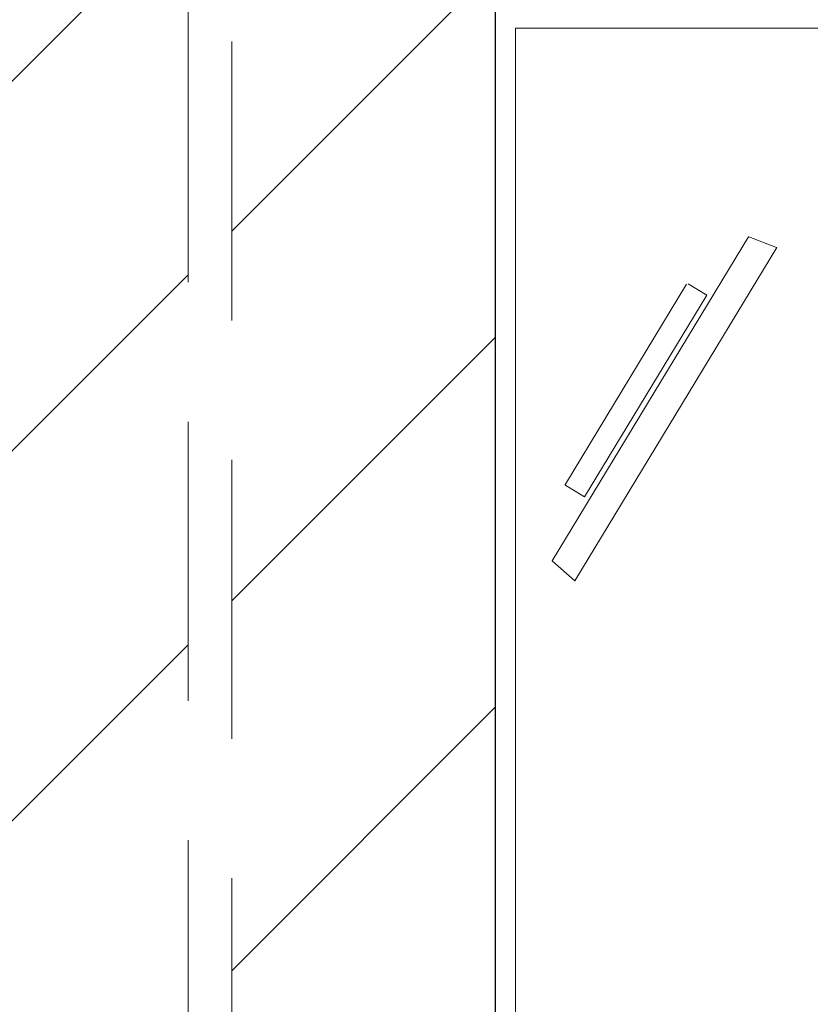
# Model space of a CAD drawing. Header units: millimetres. Extents: x 24385 to 79107, y -56478 to -23676.
# Tile 224 of 256: x 28011 to 28083, y -25841 to -25752. Entities that reach past the tile are written whole.
import ezdxf

# ---------------------------------------------------------------- set-up
doc = ezdxf.new("R2010")
doc.units = ezdxf.units.MM
doc.header["$LTSCALE"] = 2
doc.linetypes.add('HIDDENX2', pattern=[19.05, 12.7, -6.35])
for name, color, linetype, lineweight in [('0_OPIS', 7, 'Continuous', 13), ('3DPLAN_A_TABELKA POMIESZCZEŃ', 7, 'Continuous', 0), ('3DPLAN_A_WYSOKOŚCI ZMIANA', 144, 'HIDDENX2', 5)]:
    doc.layers.add(name, color=color, linetype=linetype, lineweight=lineweight)
for name, color, linetype in [('3DPLAN_A_KRESKOWANIE 1', 253, 'Continuous'), ('3DPLAN_A_OPIS', 8, 'Continuous'), ('3DPLAN_K_NOŚNA', 7, 'Continuous')]:
    doc.layers.add(name, color=color, linetype=linetype)
doc.layers.add('3DPLAN_A_OBWIEDNIA', color=6, linetype='Continuous', plot=False)
doc.layers.add('FURNITURE ZD 1 500', color=7, linetype='Continuous', lineweight=13, true_color=0x9fa8a5)
doc.styles.add('ARIAL', font='arial.ttf')

# ---------------------------------------------------------------- blocks, each defined once
blk = doc.blocks.new('kondygnacja -1')
at = {"layer": '3DPLAN_A_KRESKOWANIE 1'}
h = blk.add_hatch(dxfattribs=at)
h.set_pattern_fill('ANSI31', color=256, scale=7.5, style=0)
h.set_pattern_definition([(45, (23044.838, -26883.88), (-16.83798, 16.83798), [])])
h.paths.add_polyline_path([(31677.485, -24430.84), (30214.868, -24430.84), (30214.868, -24470.84), (30429.606, -24470.84), (30429.606, -24477.84), (30447.606, -24477.84), (30447.606, -24818.84), (30476.606, -24818.84), (30476.606, -24470.84), (31012.606, -24470.84), (31012.606, -24478.84), (31079.606, -24478.84), (31079.606, -24470.84), (31638.606, -24470.84), (31638.606, -25036.84), (31079.606, -25036.84), (31079.606, -25028.84), (31012.606, -25028.84), (31012.606, -25036.84), (30611.38, -25036.84), (30611.38, -25072.84), (31023.606, -25072.84), (31034.606, -25082.84), (31034.606, -25330.84), (31023.606, -25340.84), (30831.396, -25340.84, -0.038531), (30832.58, -25356.183), (30832.58, -25371.84), (31079.606, -25371.84), (31079.606, -25072.84), (31638.606, -25072.84), (31638.606, -25943.84), (30832.58, -25943.84), (30832.58, -26009.84), (31677.485, -26009.84)])
h.paths.add_polyline_path([(30682.606, -26009.84), (30832.58, -26009.84), (30832.58, -25943.84), (30760.606, -25943.84), (30760.606, -25454.668), (30735.606, -25464.584), (30735.606, -25943.84), (30682.606, -25943.84)])
h.paths.add_polyline_path([(30679.606, -25371.84), (30735.606, -25371.84), (30735.606, -25464.584), (30760.606, -25454.668), (30760.606, -25371.84), (30832.58, -25371.84), (30832.58, -25356.183, 0.038531), (30831.396, -25340.84), (30679.606, -25340.84)])
h.paths.add_polyline_path([(30355.83, -25371.84), (30425.606, -25371.84), (30425.606, -25379.84), (30463.606, -25379.84), (30463.606, -25424.739), (30471.606, -25424.739), (30471.606, -25395.84), (30533.606, -25395.84), (30533.606, -25371.84), (30576.606, -25371.84), (30576.606, -25341.84), (30472.606, -25341.84), (30472.606, -25326.84), (30427.606, -25326.84), (30427.606, -25341.84), (30355.83, -25341.84)])
h.paths.add_polyline_path([(30456.606, -25936.84), (30425.606, -25936.84), (30425.606, -25945.84), (30380.606, -25945.84), (30380.606, -26009.84), (30512.606, -26009.84), (30512.606, -25943.84), (30466.606, -25943.84), (30466.606, -25712.84), (30456.606, -25712.84)])
h.paths.add_polyline_path([(28888.606, -25941.84), (28888.606, -26009.84), (29013.606, -26009.84), (29013.606, -25941.84)])
h.paths.add_polyline_path([(28591.166, -26009.84), (28591.166, -25944.84), (28547.606, -25944.84), (28547.606, -26009.84)])
h.paths.add_polyline_path([(28624.606, -25870.534), (28654.797, -25870.534), (28654.797, -25924.534), (28624.606, -25924.534), (28624.606, -25944.84), (28591.166, -25944.84), (28591.166, -26009.84), (28713.606, -26009.84), (28713.606, -25941.84), (28672.606, -25941.84), (28672.606, -25932.84), (28657.606, -25932.84), (28657.606, -25716.84), (28624.606, -25716.84)])
h.paths.add_polyline_path([(28372.606, -25944.84), (28328.606, -25944.84), (28328.606, -25907.84), (28282.606, -25907.84), (28282.606, -25944.84), (28248.606, -25944.84), (28248.606, -26009.84), (28372.606, -26009.84)])
h.paths.add_polyline_path([(28092.606, -25563.84), (28054.606, -25563.84), (28054.606, -25383.84), (28067.602, -25383.84), (28067.606, -25375.84), (28340.606, -25375.84), (28340.606, -25341.84), (28070.606, -25341.84), (28070.606, -25332.84), (28030.606, -25332.84), (28030.606, -25395.598), (28048.707, -25395.598), (28048.707, -25449.598), (28030.606, -25449.598), (28030.606, -26009.84), (28073.606, -26009.84), (28073.606, -25944.84), (28054.606, -25944.84), (28054.606, -25668.84), (28092.606, -25668.84)])
h.paths.add_polyline_path([(27949.606, -25495.746), (27949.606, -25507.746), (27983.295, -25507.746), (27983.295, -25521.746), (27949.606, -25521.746), (27949.606, -25531.84), (27999.606, -25531.84), (27999.606, -25934.84), (27982.606, -25934.84), (27982.606, -25942.84), (27947.606, -25942.84), (27947.606, -26009.84), (28026.624, -26009.84), (28026.624, -25449.598), (27999.606, -25449.598), (27999.606, -25463.84), (27949.606, -25463.84), (27949.606, -25481.746), (27983.295, -25481.746), (27983.295, -25495.746)])
h.paths.add_polyline_path([(27982.606, -25361.84), (27952.606, -25361.84), (27952.606, -25332.84), (28026.624, -25332.84), (28026.624, -25395.598), (27999.606, -25395.598), (27999.606, -25377.84), (27982.606, -25377.84)])
h.paths.add_polyline_path([(26818.606, -25892.84), (26781.485, -25892.84), (26781.485, -26009.84), (26894.541, -26009.84), (26894.541, -25942.84), (26830.606, -25942.84), (26830.606, -25930.84), (26818.606, -25930.84)])
h.paths.add_polyline_path([(26894.541, -26009.84), (27115.936, -26009.84), (27115.936, -25942.84), (26894.541, -25942.84)])
h.paths.add_polyline_path([(27115.936, -25942.84), (27115.936, -26009.84), (27466.606, -26009.84), (27466.606, -25942.84), (27427.606, -25942.84), (27427.606, -25933.84), (27384.606, -25933.84), (27384.606, -25942.84)])
h.paths.add_polyline_path([(27641.606, -25942.84), (27641.606, -26009.84), (27802.606, -26009.84), (27802.606, -25942.84)])
h.paths.add_polyline_path([(30621.105, -25040.467), (30688.374, -25040.467), (30688.374, -25072.867), (30621.105, -25072.867)], flags=24)
at = {"layer": '3DPLAN_A_OBWIEDNIA'}
blk.add_lwpolyline([(28054.606, -25944.84), (28282.606, -25944.84), (28282.606, -25907.84), (28328.606, -25907.84), (28328.606, -25944.84), (28624.606, -25944.84), (28624.606, -25385.84), (28612.606, -25385.84), (28612.606, -25375.84), (28067.606, -25375.84), (28067.606, -25383.84), (28054.606, -25383.84), (28054.606, -25563.84), (28092.606, -25563.84), (28092.606, -25668.84), (28054.606, -25668.84), (28054.606, -25944.84)], dxfattribs=at)
at = {"layer": '3DPLAN_A_WYSOKOŚCI ZMIANA'}
for p, q in [((28026.624, -26232.703), (28026.624, -23962.875)), ((28030.606, -23962.875), (28030.606, -26232.703))]:
    blk.add_line(p, q, dxfattribs=at)
at = {"layer": '3DPLAN_K_NOŚNA'}
blk.add_line((28054.606, -25668.84), (28054.606, -25944.84), dxfattribs=at)
at = {"layer": 'FURNITURE ZD 1 500', "lineweight": 0}
for p, q in [((28077.666, -25771.371), (28059.8, -25800.874)), ((28080.236, -25772.339), (28061.848, -25802.704)), ((28072.024, -25775.669), (28060.994, -25793.883))]:
    blk.add_line(p, q, dxfattribs=at)
at = {"layer": 'FURNITURE ZD 1 500'}
for p, q in [((28080.222, -25772.333), (28077.694, -25771.377)), ((28059.818, -25800.896), (28061.839, -25802.696))]:
    blk.add_line(p, q, dxfattribs=at)
blk.add_lwpolyline([(28106.45, -25902.36), (28056.452, -25902.564), (28056.452, -25752.358), (28106.45, -25752.358)], close=True, dxfattribs=at)
at = {"layer": 'FURNITURE ZD 1 500', "lineweight": 0}
blk.add_lwpolyline([(28060.994, -25793.883, 0.414214), (28061.028, -25794.021), (28062.738, -25795.057), (28073.872, -25776.671), (28072.162, -25775.635, 0.09902)], format="xyb", dxfattribs=at)
at = {"layer": 'FURNITURE ZD 1 500'}
for centre, start, end in [((28077.659, -25771.471), 69.29308, 99.99699), ((28080.187, -25772.426), 51.00142, 69.29308), ((28059.884, -25800.822), 197.60622, 228.31013), ((28061.905, -25802.621), 228.31013, 242.71985)]:
    blk.add_arc(centre, 0.1, start, end, dxfattribs=at)
at = {"layer": '3DPLAN_A_OPIS', "color": 1, "lineweight": 30, "style": 'ARIAL'}
for tag, p in [('PRZESUNIĘCIE_WEJŚCIA', (27655.165, -24535.333)), ('WYŁĄCZONE', (27007.179, -24723.982)), ('Z_OPRACOWANIA', (26996.84, -24746.417)), ('WYŁĄCZONE', (30803.053, -24760.867)), ('Z_OPRACOWANIA', (30792.713, -24783.301)), ('WYŁĄCZONE', (28894.898, -24826.593)), ('Z_OPRACOWANIA', (28884.559, -24849.027)), ('POWIĘKSZENIE_WEJŚCIA', (28313.679, -25144.412)), ('POWIĘKSZENIE_WEJŚCIA', (29600.622, -25191.363)), ('POWIĘKSZENIE_WEJŚCIA', (28011.449, -25235.417)), ('WYŁĄCZONE', (29754.423, -25678.169)), ('Z_OPRACOWANIA', (29744.084, -25700.603)), ('WYJŚCIE_EWAKUACYJNE', (27763.791, -26106.068))]:
    blk.add_attdef(tag, p, '', height=12, dxfattribs=at)
at = {"layer": '3DPLAN_A_OPIS', "color": 0, "lineweight": 30, "style": 'ARIAL'}
for tag, p in [('UGUL_1', (29350.296, -24586.012)), ('UGUL_2', (29622.921, -24586.012)), ('UGUL_3', (29833.15, -24586.012))]:
    blk.add_attdef(tag, p, '', height=12, dxfattribs=at)
at = {"layer": '3DPLAN_A_TABELKA POMIESZCZEŃ', "ltscale": 0.5, "style": 'ARIAL'}
for tag, p in [('KURTYNA', (27861.913, -26064.849)), ('POWIETRZNA', (27861.913, -26084.562))]:
    blk.add_attdef(tag, p, '', height=12, dxfattribs=at)

msp = doc.modelspace()

# ---------------------------------------------------------------- block references
at = {"layer": '0_OPIS'}
msp.add_blockref('kondygnacja -1', (0, 0), dxfattribs=at)

doc.saveas('drawing.dxf')
